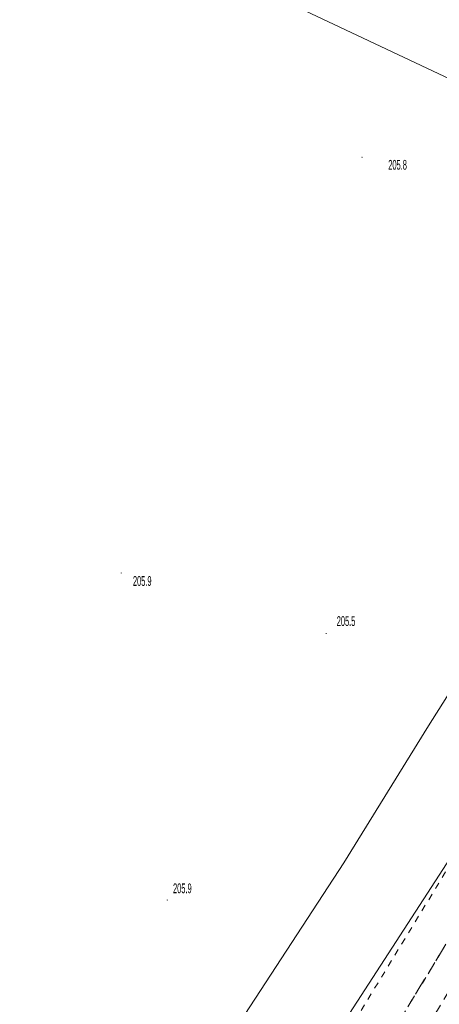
# Model space of a CAD drawing. Header units: metres. Extents: x 7575234 to 29552328, y 2827892 to 11288514.
# Tile 8 of 50: x 7578731 to 7578764, y 5633481 to 5633557. Entities that reach past the tile are written whole.
import ezdxf

# ---------------------------------------------------------------- set-up
doc = ezdxf.new("R2010")
doc.units = ezdxf.units.M
for name, pattern in [('0.5_0.5', [1, 0.5, -0.5]), ('219-500', [0]), ('egkk-500', [0]), ('egug-500', [0]), ('mz1.0_0.5', [1.5, 1, -0.5]), ('pe04-500', [0])]:
    doc.linetypes.add(name, pattern=pattern)
for name, color, linetype in [('217-kontur klasyfikacyjny', 7, 'Continuous'), ('218-kontur użytku gruntowego', 7, 'Continuous'), ('219-działka ewidencyjna', 7, 'Continuous'), ('chodnik (powierzchnia)', 7, 'Continuous'), ('przewód elektroenergetyczny niskiego napięcia (linia)', 7, 'Continuous'), ('przewód telekomunikacyjny (linia) - podziemny', 7, 'Continuous'), ('punkt wysokościowy naturalny', 7, 'Continuous'), ('punkt wysokościowy naturalny-Atr2', 7, 'Continuous'), ('rów melioracyjny (powierzchnia)', 7, 'Continuous')]:
    doc.layers.add(name, color=color, linetype=linetype)
doc.styles.get("Standard").update_dxf_attribs({"font": 'ARIALN.TTF'})

# ---------------------------------------------------------------- blocks, each defined once
blk = doc.blocks.new('PW01')
at = {"linetype": 'Continuous', "lineweight": 13}
h = blk.add_hatch(color=0, dxfattribs=at)
edge = h.paths.add_edge_path()
edge.add_arc((0, 0), 0.045, 0, 360)

msp = doc.modelspace()

# ---------------------------------------------------------------- linework, layer by layer
at = {"layer": '217-kontur klasyfikacyjny', "color": 92, "linetype": 'egkk-500', "lineweight": 18, "flags": 128}
msp.add_lwpolyline([(7578752.07, 5633472.98), (7578781.83, 5633518.91)], dxfattribs=at)
at = {"layer": '218-kontur użytku gruntowego', "color": 3, "linetype": 'egug-500', "lineweight": 18, "flags": 128}
msp.add_lwpolyline([(7578752.07, 5633472.98), (7578781.83, 5633518.91)], dxfattribs=at)
at = {"layer": '219-działka ewidencyjna', "color": 3, "linetype": '219-500', "lineweight": 18, "flags": 128}
msp.add_lwpolyline([(7578752.07, 5633472.98), (7578781.83, 5633518.91)], dxfattribs=at)
at = {"layer": 'chodnik (powierzchnia)', "color": 7, "linetype": 'mz1.0_0.5', "lineweight": 18, "flags": 128}
msp.add_lwpolyline([(7578752.86, 5633466.81), (7578761.06, 5633480.37), (7578770.54, 5633496.05), (7578774.57, 5633502.81), (7578787.47, 5633524.14), (7578798.47, 5633542.07), (7578800.9, 5633546.2), (7578801.25, 5633546.93), (7578801.48, 5633547.91), (7578801.48, 5633548.94), (7578800.97, 5633550.19), (7578800.61, 5633550.74), (7578799.48, 5633551.62), (7578798.47, 5633552.18), (7578799.31, 5633553.66), (7578800.7, 5633553.09), (7578801.6, 5633552.63), (7578802.59, 5633551.49), (7578803.41, 5633549.66), (7578803.55, 5633548.14), (7578803.26, 5633546.64), (7578802.58, 5633545.06), (7578800.19, 5633541.1), (7578789.11, 5633522.87), (7578776.5, 5633502.04), (7578775.68, 5633500.65), (7578772.69, 5633495.71), (7578762.81, 5633479.23), (7578759.9, 5633474.37), (7578754.78, 5633466.03)], close=True, dxfattribs=at)
at = {"layer": 'przewód elektroenergetyczny niskiego napięcia (linia)', "color": 1, "linetype": 'pe04-500', "lineweight": 18, "flags": 128}
msp.add_lwpolyline([(7578772.71, 5633548.64), (7578729.27, 5633569.14)], dxfattribs=at)
at = {"layer": 'przewód telekomunikacyjny (linia) - podziemny', "color": 30, "linetype": 'Continuous', "lineweight": 18, "flags": 128}
msp.add_lwpolyline([(7578802.1, 5633568.29), (7578799.32, 5633561.26), (7578793.96, 5633550.58), (7578782.26, 5633533.13), (7578762.98, 5633502.6), (7578756.46, 5633492.05), (7578740, 5633466.81), (7578729.3, 5633448.53), (7578719.27, 5633430.87), (7578695.75, 5633386.96), (7578686.15, 5633365.15), (7578683.32, 5633355.93), (7578679.84, 5633323.79), (7578676.78, 5633301.37)], dxfattribs=at)
at = {"layer": 'rów melioracyjny (powierzchnia)', "color": 7, "linetype": '0.5_0.5', "lineweight": 18, "flags": 128}
msp.add_lwpolyline([(7578785.16, 5633523.83), (7578801.1, 5633549.86), (7578801.48, 5633548.94), (7578801.48, 5633547.91), (7578801.25, 5633546.93), (7578800.9, 5633546.2), (7578798.47, 5633542.07), (7578787.47, 5633524.14), (7578774.57, 5633502.81), (7578770.54, 5633496.05), (7578761.06, 5633480.37), (7578752.86, 5633466.81), (7578752.41, 5633466.22), (7578742.73, 5633449.94), (7578741, 5633450.95), (7578745, 5633459.22), (7578751.83, 5633470.76), (7578758.3, 5633481.48), (7578770.33, 5633501.23)], close=True, dxfattribs=at)

# ---------------------------------------------------------------- block references
at = {"layer": 'punkt wysokościowy naturalny', "color": 7, "linetype": 'Continuous', "lineweight": 13}
for p in [(7578757.87, 5633546.43), (7578739.31, 5633514.38), (7578755.11, 5633509.72), (7578742.86, 5633489.17)]:
    msp.add_blockref('PW01', p, dxfattribs=at)

# ---------------------------------------------------------------- texts
at = {"layer": 'punkt wysokościowy naturalny-Atr2', "color": 7, "width": 0.667}
for s, p in [('205.8', (7578759.89, 5633545.47)), ('205.9', (7578740.22, 5633513.39)), ('205.5', (7578755.92, 5633510.3)), ('205.9', (7578743.31, 5633489.7))]:
    msp.add_text(s, height=0.75, dxfattribs=at).set_placement(p)

doc.saveas('drawing.dxf')
